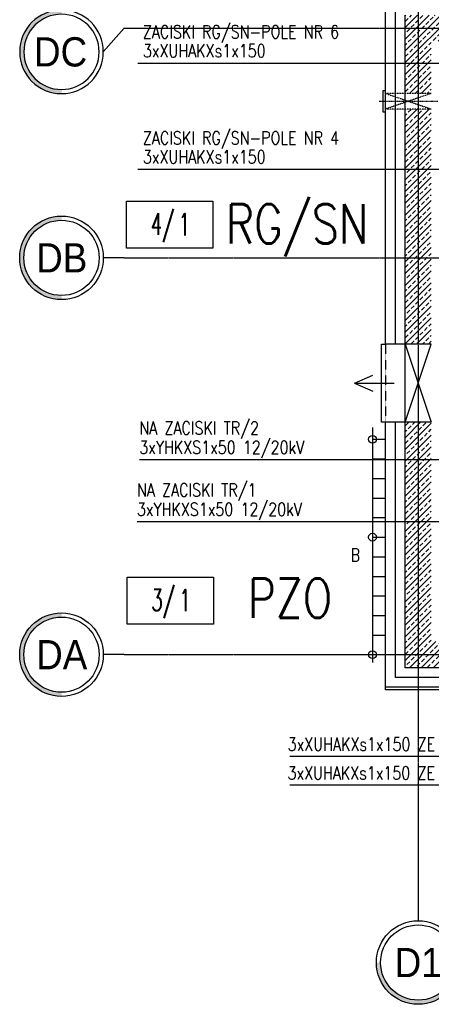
# Model space of a CAD drawing. Header units: inches. Extents: x 788 to 26783, y -4103 to 21.
# Tile 79 of 101: x 24016 to 24331, y -3749 to -2995. Entities that reach past the tile are written whole.
import ezdxf
from ezdxf.enums import TextEntityAlignment as Align

# ---------------------------------------------------------------- set-up
doc = ezdxf.new("R2010")
doc.units = ezdxf.units.IN
doc.header["$MEASUREMENT"] = 0
for name, pattern in [('CENTER', [2, 1.25, -0.25, 0.25, -0.25]), ('DASHDOT', [1, 0.5, -0.25, 0, -0.25]), ('DASHED', [0.75, 0.5, -0.25]), ('DASHED2', [0.375, 0.25, -0.125])]:
    doc.linetypes.add(name, pattern=pattern)
doc.layers.add('E-35', color=6, linetype='Continuous', lineweight=25)
for name, color, linetype in [('E35', 6, 'Continuous'), ('E50', 3, 'Continuous'), ('Fas-metal-widok', 8, 'Continuous'), ('Ins-went', 141, 'Continuous'), ('Opis-pom', 6, 'Continuous'), ('Opis_pom_ramka', 6, 'Continuous'), ('Os-osie glowne', 1, 'CENTER'), ('Os-osie-opis', 2, 'Continuous'), ('Sc-beton', 7, 'Continuous'), ('Sc-beton-hatch', 86, 'Continuous'), ('Sc-izolacja term-styropian', 151, 'STYROPIAN-KA'), ('W-idok', 8, 'Continuous'), ('W-idok nad', 5, 'DASHED2'), ('W-przebicia-ściany', 223, 'Continuous')]:
    doc.layers.add(name, color=color, linetype=linetype)
doc.styles.add('dwg_opis duży', font='ARIAL.TTF', dxfattribs={"width": 0.9})
doc.styles.add('KA wymiar', font='romans.shx', dxfattribs={"width": 0.6})
doc.styles.add('ROMANS', font='romans', dxfattribs={"width": 0.85})
doc.linetypes.add('BATTING', pattern='A,0.0001,-0.1,[134,ltypeshp.shx,S=0.1,R=0,X=-0.1,Y=0],-0.2,[134,ltypeshp.shx,S=0.1,R=180,X=0.1,Y=0],-0.1', length=0.4001)
doc.linetypes.add('STYROPIAN-KA', pattern='A,0.0001,-0.1,[135,ltypeshp.shx,S=0.1,R=0,X=-0.1,Y=0],0,[135,ltypeshp.shx,S=0.1,R=180,X=0.1,Y=0],-0.1', length=0.2001)
pattern_1 = [(45, (-26612.6334, 59998.92), (-4.49012806, 4.49012806), []), (45, (-26608.143, 59998.92), (-4.49012806, 4.49012806), [3.175, -1.5875])]

# ---------------------------------------------------------------- blocks, each defined once
blk = doc.blocks.new('_opis_osi_liczbowy')
blk.add_hatch(color=256).paths.add_polyline_path([(32, 32), (32, 28.8, -1), (32, -28.8), (32, -32, 1)])
for radius in [32, 28.8]:
    blk.add_circle((32, 0), radius)
at = {"style": 'dwg_opis duży', "width": 0.9}
blk.add_attdef('AXNAMEH', text='', height=22.4, rotation=90, dxfattribs=at).set_placement((32, 0), align=Align.MIDDLE_CENTER)
blk = doc.blocks.new('_opis_osi')
blk.add_hatch(color=256).paths.add_polyline_path([(32, -32), (28.8, -32, -1), (-28.8, -32), (-32, -32, 1)])
for radius in [32, 28.8]:
    blk.add_circle((0, -32), radius)
at = {"style": 'dwg_opis duży', "width": 0.9}
blk.add_attdef('AXNAMEV', text='', height=22.4, rotation=90, dxfattribs=at).set_placement((0, -32), align=Align.MIDDLE_CENTER)
blk = doc.blocks.new('_STRZAŁKA_WENT')
for q in [(-6.02, -14.01), (0, -30.24), (6.02, -14.01)]:
    blk.add_line((0, 0), q)
blk = doc.blocks.new('_opis_pom_metka')
at = {"layer": 'Opis_pom_ramka'}
blk.add_lwpolyline([(-33.13, 0), (32.87, 0), (32.87, -36), (-33.13, -36)], close=True, dxfattribs=at)
at = {"style": 'KA wymiar', "width": 0.6}
blk.add_attdef('KO/', text='', height=16.8, dxfattribs=at).set_placement((3.45, -25.87), align=Align.RIGHT)
blk.add_attdef('NR', (3.8, -26.16), '', height=16.8, dxfattribs=at)
blk = doc.blocks.new('_SFHGFHDFHGJHK')
for p, q in [((-10, 9), (-10, -171)), ((-10, 0), (0, 0)), ((-10, -15), (0, -15)), ((-10, -30), (0, -30)), ((-10, -45), (0, -45)), ((-10, -60), (0, -60)), ((-10, -75), (0, -75)), ((-10, -90), (0, -90)), ((-10, -105), (0, -105)), ((-10, -120), (0, -120)), ((-10, -135), (0, -135)), ((-10, -150), (0, -150)), ((-10, -165), (0, -165))]:
    blk.add_line(p, q)
for centre in [(-10, 0), (-10, -75), (-10, -165)]:
    blk.add_circle(centre, 3)

msp = doc.modelspace()

# ---------------------------------------------------------------- hatches: boundary and pattern name
at = {"layer": 'Sc-beton-hatch'}
h = msp.add_hatch(dxfattribs=at)
h.set_pattern_fill('ANSI33', color=256, style=0)
h.set_pattern_definition(pattern_1)
h.paths.add_polyline_path([(24665.91, -2981.59), (24655.91, -2981.59), (24655.91, -3001.59), (24665.91, -3001.59)])
h.paths.add_polyline_path([(24665.91, -3001.59), (24655.91, -3001.59), (24655.91, -3011.59), (24665.91, -3011.59)])
h.paths.add_polyline_path([(24655.91, -3001.59), (24320.91, -3001.59), (24320.91, -3051.59), (24330.91, -3051.59), (24330.91, -3049.59), (24330.91, -3011.59), (24655.91, -3011.59)])
h.paths.add_polyline_path([(24655.91, -2981.59), (24645.91, -2981.59), (24645.91, -2991.59), (24330.91, -2991.59), (24320.91, -2991.59), (24320.91, -3001.59), (24655.91, -3001.59)])
h.paths.add_polyline_path([(24320.91, -2991.59), (24310.91, -2991.59), (24310.91, -3001.59), (24320.91, -3001.59)])
h.paths.add_polyline_path([(24320.91, -3001.59), (24310.91, -3001.59), (24310.91, -3051.59), (24320.91, -3051.59)])
h = msp.add_hatch(dxfattribs=at)
h.set_pattern_fill('ANSI33', color=256, style=0)
h.set_pattern_definition(pattern_1)
h.paths.add_polyline_path([(24320.91, -3177.59), (24330.91, -3177.59), (24330.91, -3063.59), (24320.91, -3063.59)])
h.paths.add_polyline_path([(24320.91, -3063.59), (24310.91, -3063.59), (24310.91, -3177.59), (24320.91, -3177.59)])
h.paths.add_polyline_path([(24320.91, -3177.59), (24310.91, -3177.59), (24310.91, -3239.4), (24320.91, -3242.21)])
h.paths.add_polyline_path([(24320.91, -3242.21), (24325.8, -3243.59), (24330.91, -3243.59), (24330.91, -3177.59), (24320.91, -3177.59)])
h.paths.add_polyline_path([(24320.91, -3243.59), (24320.91, -3242.21), (24310.91, -3239.4), (24310.91, -3243.59)])
h.paths.add_polyline_path([(24312.45, -3189.85), (24329.37, -3189.85), (24329.37, -3207.1), (24312.45, -3207.1)], flags=9)
h = msp.add_hatch(dxfattribs=at)
h.set_pattern_fill('ANSI33', color=256, style=0)
h.set_pattern_definition(pattern_1)
h.paths.add_polyline_path([(24320.91, -3303.59), (24310.91, -3303.59), (24310.91, -3481.59), (24320.91, -3481.59)])
h.paths.add_polyline_path([(24320.91, -3481.59), (24450.91, -3481.59), (24450.91, -3471.59), (24330.91, -3471.59), (24330.91, -3303.59), (24320.91, -3303.59)])
h.paths.add_polyline_path([(24310.91, -3491.59), (24320.91, -3491.59), (24320.91, -3481.59), (24310.91, -3481.59)])
h.paths.add_polyline_path([(24320.91, -3481.59), (24320.91, -3491.59), (24450.91, -3491.59), (24450.91, -3481.59)])

# ---------------------------------------------------------------- linework, layer by layer
at = {"layer": 'E-35'}
for p, q in [((24480.55, -3559.58), (24222.76, -3559.58)), ((24501.41, -3581.61), (24222.62, -3581.61))]:
    msp.add_line(p, q, dxfattribs=at)
at = {"layer": 'E35', "linetype": 'Continuous', "lineweight": -2}
for p, q in [((24106.39, -3028.36), (24412.97, -3028.36)), ((24106.39, -3109.61), (24412.97, -3109.61)), ((24107.66, -3332.15), (24374.63, -3332.15)), ((24105.82, -3379.63), (24515.89, -3379.63))]:
    msp.add_line(p, q, dxfattribs=at)
at = {"layer": 'Fas-metal-widok', "ltscale": 0.5}
msp.add_lwpolyline([(24453.91, -3506.59), (24453.91, -3508.59), (24295.91, -3508.59), (24295.91, -3506.59)], dxfattribs=at)
at = {"layer": 'Ins-went'}
msp.add_lwpolyline([(24295.91, -3052.59), (24295.91, -3049.59), (24293.91, -3049.59), (24293.91, -3065.59), (24295.91, -3065.59)], close=True, dxfattribs=at)
at = {"layer": 'Os-osie glowne'}
for points in [[(24320.91, -2106.59), (24320.91, -3669.48)], [(24095.91, -3001.59), (25960.16, -3001.59)], [(24095.91, -3177.59), (25960.16, -3177.59)], [(24095.91, -3481.59), (25960.16, -3481.59)], [(24095.91, -3481.59), (25960.16, -3481.59)]]:
    msp.add_lwpolyline(points, dxfattribs=at)
at = {"layer": 'Os-osie-opis'}
for points in [[(24079.91, -3019.75), (24095.91, -3001.59)], [(24095.91, -3177.59), (24079.91, -3177.59)], [(24095.91, -3481.59), (24079.91, -3481.59)], [(24320.91, -3669.48), (24320.91, -3685.48)]]:
    msp.add_lwpolyline(points, dxfattribs=at)
at = {"layer": 'Sc-beton'}
for p, q in [((24310.91, -3491.59), (24310.91, -2991.59)), ((24450.91, -3491.59), (24310.91, -3491.59))]:
    msp.add_line(p, q, dxfattribs=at)
at = {"layer": 'Sc-izolacja term-styropian', "linetype": 'ByBlock'}
for p, q in [((24295.91, -3243.59), (24295.91, -2988.59)), ((24295.91, -3506.59), (24295.91, -3303.59)), ((24453.91, -3506.59), (24295.91, -3506.59))]:
    msp.add_line(p, q, dxfattribs=at)
at = {"layer": 'Sc-izolacja term-styropian', "linetype": 'BATTING', "ltscale": 0.35}
for p, q in [((24303.41, -3243.59), (24303.41, -2988.59)), ((24303.41, -3499.09), (24303.41, -3303.59)), ((24453.91, -3499.09), (24303.41, -3499.09))]:
    msp.add_line(p, q, dxfattribs=at)
at = {"layer": 'Sc-izolacja term-styropian', "linetype": 'ByBlock'}
for points in [[(24310.91, -3243.59), (24295.91, -3243.59)], [(24310.91, -3303.55), (24295.91, -3303.55)]]:
    msp.add_lwpolyline(points, dxfattribs=at)
at = {"layer": 'W-idok'}
msp.add_lwpolyline([(24295.91, -3303.59), (24292.91, -3303.59), (24292.91, -3243.59), (24295.91, -3243.59)], dxfattribs=at)
at = {"layer": 'W-idok', "linetype": 'DASHED', "ltscale": 0.3}
msp.add_lwpolyline([(24295.91, -3243.59), (24295.91, -3303.55)], dxfattribs=at)
at = {"layer": 'W-idok nad', "ltscale": 0.5}
for points in [[(24330.91, -3051.59), (24295.91, -3051.59)], [(24295.91, -3051.59), (24330.91, -3063.59)], [(24330.91, -3051.59), (24295.91, -3063.59)], [(24330.91, -3063.59), (24295.91, -3063.59)]]:
    msp.add_lwpolyline(points, dxfattribs=at)
at = {"layer": 'W-idok nad', "linetype": 'DASHDOT', "ltscale": 0.2}
msp.add_lwpolyline([(24290.91, -3057.59), (24335.91, -3057.59)], dxfattribs=at)
at = {"layer": 'W-przebicia-ściany'}
for p, q in [((24330.91, -3243.59), (24310.91, -3243.59)), ((24330.91, -3303.59), (24310.91, -3303.59))]:
    msp.add_line(p, q, dxfattribs=at)
for points in [[(24310.91, -3243.59), (24330.91, -3303.59)], [(24310.91, -3303.55), (24330.91, -3243.59)]]:
    msp.add_lwpolyline(points, dxfattribs=at)

# ---------------------------------------------------------------- block references
at = {"layer": 'Fas-metal-widok'}
msp.add_blockref('_SFHGFHDFHGJHK', (24295.91, -3316.59), dxfattribs=at)
at = {"layer": 'Ins-went', "xscale": -1, "rotation": 90}
msp.add_blockref('_STRZAŁKA_WENT', (24272.26, -3273.59), dxfattribs=at)
at = {"layer": 'Opis-pom'}
ref = msp.add_blockref('_opis_pom_metka', (24130.79, -3134.17), dxfattribs=at)
ref.add_attrib('KO/', '4/', dxfattribs={"layer": '0', "height": 16.8, "style": 'KA wymiar', "width": 0.6}).set_placement((24134.31, -3160.04), align=Align.RIGHT)
ref.add_attrib('NR', '1', (24137.55, -3160.34), dxfattribs={"layer": '0', "height": 16.8, "style": 'KA wymiar', "width": 0.6})
ref = msp.add_blockref('_opis_pom_metka', (24131.3, -3422.22), dxfattribs=at)
ref.add_attrib('KO/', '3/', dxfattribs={"layer": '0', "height": 16.8, "style": 'KA wymiar', "width": 0.6}).set_placement((24134.82, -3448.09), align=Align.RIGHT)
ref.add_attrib('NR', '1', (24138.06, -3448.38), dxfattribs={"layer": '0', "height": 16.8, "style": 'KA wymiar', "width": 0.6})
at = {"layer": 'Os-osie-opis'}
ref = msp.add_blockref('_opis_osi', (24079.91, -3019.75), dxfattribs=dict(at, xscale=-1, rotation=270))
ref.add_attrib('AXNAMEV', 'DC', dxfattribs={"layer": '0', "height": 22.4, "style": 'dwg_opis duży', "width": 0.9}).set_placement((24047.2, -3019.75), align=Align.MIDDLE_CENTER)
ref = msp.add_blockref('_opis_osi', (24079.91, -3177.59), dxfattribs=dict(at, rotation=270))
ref.add_attrib('AXNAMEV', 'DB', dxfattribs={"layer": '0', "height": 22.4, "style": 'dwg_opis duży', "width": 0.9}).set_placement((24048.08, -3177.59), align=Align.MIDDLE_CENTER)
ref = msp.add_blockref('_opis_osi', (24079.91, -3481.59), dxfattribs=dict(at, rotation=270))
ref.add_attrib('AXNAMEV', 'DA', dxfattribs={"layer": '0', "height": 22.4, "style": 'dwg_opis duży', "width": 0.9}).set_placement((24048.08, -3481.59), align=Align.MIDDLE_CENTER)
at = {"layer": 'Os-osie-opis', "rotation": 270}
msp.add_blockref('_opis_osi_liczbowy', (24320.91, -3685.48), dxfattribs=at).add_auto_attribs({'AXNAMEH': 'D1'})

# ---------------------------------------------------------------- texts
at = {"layer": 'E-35', "style": 'ROMANS', "width": 0.8}
for s, p in [('3xXUHAKXs1x150 ZE STACJI NR. 2148', (24221.02, -3555.19)), ('3xXUHAKXs1x150 ZE STACJI NR. 8151', (24220.88, -3577.22))]:
    msp.add_text(s, height=10, dxfattribs=at).set_placement(p)
at = {"layer": 'E35', "linetype": 'Continuous', "lineweight": -2, "style": 'ROMANS', "width": 0.8}
for s, p in [('ZACISKI RG/SN-POLE NR 6', (24110.19, -3009.46)), ('3xXUHAKXs1x150', (24110.19, -3023.94)), ('ZACISKI RG/SN-POLE NR 4', (24110.19, -3090.71)), ('3xXUHAKXs1x150', (24110.19, -3105.19)), ('NA ZACISKI TR/2', (24107.48, -3312.9)), ('3xYHKXS1x50 12/20kV', (24107.48, -3327.73)), ('NA ZACISKI TR/1', (24105.65, -3360.38)), ('3xYHKXS1x50 12/20kV', (24105.65, -3375.2)), ('B', (24269.13, -3410.22))]:
    msp.add_text(s, height=10, dxfattribs=at).set_placement(p)
at = {"layer": 'E50', "style": 'ROMANS', "width": 0.8}
for s, p in [('RG/SN', (24173.74, -3166.57)), ('PZO', (24190.35, -3453.29))]:
    msp.add_text(s, height=30, dxfattribs=at).set_placement(p)

doc.saveas('drawing.dxf')
